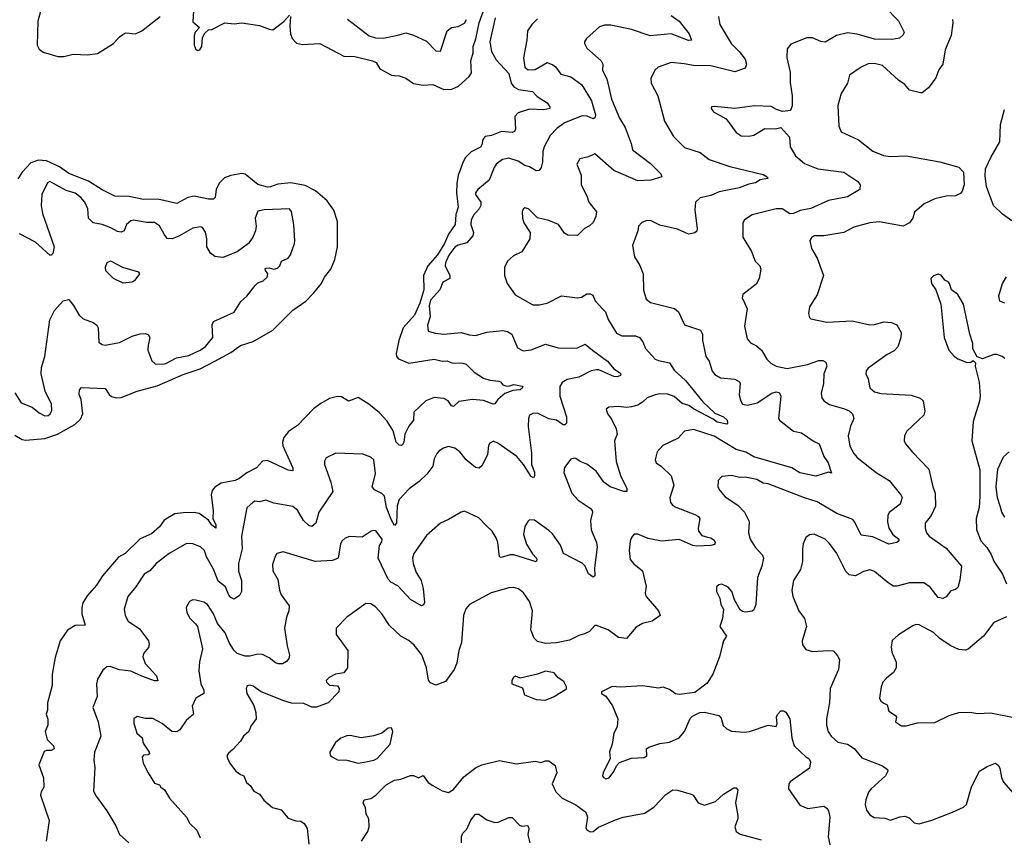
# Model space of a CAD drawing. Extents: x 2133489 to 2292442, y 756223 to 916462.
# Tile 191 of 256: x 2224926 to 2231121, y 815609 to 820754. Entities that reach past the tile are written whole.
import ezdxf

# ---------------------------------------------------------------- set-up
doc = ezdxf.new("R2010")
doc.units = 0

msp = doc.modelspace()

# ---------------------------------------------------------------- linework, layer by layer
at = {"layer": '0CON20XD'}
for points in [[(2225056.5, 820805), (2225041.3, 820745), (2225035.5, 820595), (2225049.8, 820569.8), (2225075, 820550), (2225166.6, 820523.4), (2225205, 820523.5), (2225263.4, 820536.6), (2225355, 820532.9), (2225415, 820540.8), (2225515.8, 820604.2), (2225553.4, 820646.6), (2225575, 820661.2), (2225595, 820671.2), (2225655, 820665.8), (2225695, 820683.3), (2225810.6, 820775)], [(2226020.9, 820809.1), (2226015, 820740), (2226057.5, 820705), (2226030, 820675), (2226023.3, 820655), (2226023.6, 820593.6), (2226031.7, 820571.7), (2226045, 820560), (2226060, 820565), (2226072.5, 820585), (2226077, 820643), (2226090.7, 820669.3), (2226115, 820690), (2226135, 820693.3), (2226216.1, 820733.9), (2226275, 820727.5), (2226325, 820734.3), (2226435, 820717.5), (2226495, 820694.2), (2226518.8, 820691.2), (2226587.6, 820742.4), (2226625, 820783.3)], [(2226631.2, 820775), (2226626.3, 820713.7), (2226630.5, 820665), (2226640.8, 820635), (2226667.3, 820607.3), (2226705, 820598), (2226815, 820604.3), (2226965.4, 820525.4), (2227035, 820522.9), (2227145.4, 820495.4), (2227168.8, 820485), (2227193.3, 820445), (2227265, 820406), (2227285, 820402.5), (2227315, 820400.8), (2227355, 820385.8), (2227405, 820352), (2227465, 820342.5), (2227525, 820347.3), (2227595.3, 820315.3), (2227645, 820317.3), (2227686.9, 820335), (2227755, 820397.3), (2227770.1, 820419.9), (2227765.3, 820495), (2227780, 820545), (2227780, 820585), (2227797.2, 820632.8), (2227818.1, 820735), (2227855, 820839.3)], [(2230367.4, 820837.4), (2230456.7, 820746.7), (2230491.4, 820675), (2230485, 820658.8), (2230462.1, 820637.9), (2230415, 820628.9), (2230305, 820632.5), (2230195, 820663.2), (2230135, 820672.3), (2230065, 820655.5), (2229995, 820612.9), (2229967.6, 820617.6), (2229915, 820640.6), (2229879.4, 820640.6), (2229779.1, 820600.9), (2229755, 820570)], [(2227918.6, 820765), (2227884.5, 820615), (2227895.6, 820555), (2227925, 820501.4), (2228003.2, 820415), (2228019.6, 820355), (2228035, 820331.3), (2228064.2, 820314.2), (2228153.4, 820303.4), (2228181.7, 820271.7), (2228245, 820230.8), (2228262, 820205), (2228261.2, 820195), (2228225, 820187.3), (2228135, 820192), (2228062.5, 820167.5), (2228042.2, 820145), (2228045.6, 820065), (2228038.9, 820051.1), (2228025, 820044.4), (2227958.7, 820051.3), (2227895, 820026.5), (2227855, 820019.6), (2227839.8, 820000.2), (2227833.8, 819966.2), (2227825, 819951.4), (2227768, 819922), (2227732.1, 819887.9), (2227713.8, 819856.2), (2227697.1, 819807.1), (2227684.6, 819775.4), (2227676.2, 819723.8), (2227675.6, 819665), (2227685.8, 819575), (2227671.2, 819528.8), (2227666.3, 819465), (2227623.8, 819405), (2227599, 819345), (2227554.4, 819275), (2227494, 819205), (2227467.7, 819145), (2227468.6, 819055), (2227445, 818971.2), (2227410.8, 818895), (2227339, 818815), (2227312.2, 818735), (2227294.5, 818654.5), (2227296.9, 818635), (2227309.2, 818619.2), (2227375, 818593.3), (2227535, 818618.4), (2227585, 818605.8), (2227615, 818607.8), (2227645.5, 818595.5), (2227715, 818591.9), (2227735, 818585.6), (2227785, 818536), (2227845, 818497.5), (2227885, 818485.8), (2227940.5, 818480.5), (2227952.5, 818475), (2227966, 818456), (2227985, 818450.6), (2228005, 818448.1), (2228035, 818459.4), (2228087.1, 818447.1), (2228092.5, 818445), (2228088.8, 818435), (2228075, 818426), (2228028.6, 818421.4), (2227978, 818402), (2227934.2, 818365), (2227915, 818336.7), (2227905.6, 818334.4), (2227845, 818358.2), (2227775, 818364.7), (2227688.5, 818351.5), (2227655, 818319.2), (2227643.4, 818323.4), (2227622, 818355), (2227595, 818369.5), (2227535, 818376.9), (2227482.5, 818355), (2227406, 818285), (2227404, 818235), (2227374.5, 818195.5), (2227348.9, 818145), (2227343.5, 818095), (2227335, 818079.2), (2227325, 818074), (2227315, 818075.8), (2227295.4, 818095.4), (2227276.7, 818166.7), (2227237.7, 818227.7), (2227189.4, 818279.4), (2227122.5, 818335), (2227055, 818377.1), (2226995, 818353.1), (2226951.1, 818381.1), (2226925, 818383.8), (2226875, 818369.6), (2226820.7, 818339.3), (2226774.8, 818305.2), (2226675, 818201.5), (2226617.6, 818162.4), (2226587.8, 818125), (2226579.5, 818095), (2226582.2, 818072.2), (2226644.4, 817935), (2226644, 817916), (2226615, 817920), (2226485, 817979.4), (2226455, 817975.8), (2226416, 817935), (2226355, 817901.9), (2226305, 817865.6), (2226282.5, 817855), (2226195, 817836.9), (2226155, 817813.1), (2226137.7, 817792.3), (2226130.5, 817765), (2226144.4, 817665.6), (2226142, 817615), (2226160, 817575), (2226160, 817555), (2226135, 817574.4), (2226114.6, 817604.6), (2226055, 817646.5), (2226025, 817652.5), (2225955, 817651.8), (2225903.3, 817645), (2225835, 817605.5), (2225806.6, 817563.4), (2225755, 817518.2), (2225685, 817487.5), (2225589.2, 817395), (2225548.1, 817371.9), (2225447.1, 817255), (2225409.4, 817195), (2225350.8, 817129.2), (2225324.4, 817085), (2225317.3, 817055), (2225317.1, 817015), (2225338.8, 816945), (2225275, 816941.1), (2225226.4, 816913.6), (2225180.5, 816845), (2225149.7, 816739.7), (2225131.4, 816635), (2225130.8, 816565), (2225101.4, 816455), (2225100.7, 816409.3), (2225092.5, 816385), (2225103, 816353), (2225103.8, 816315), (2225086.7, 816275), (2225098.8, 816225), (2225138.8, 816185), (2225143.3, 816166.7), (2225125, 816156.2), (2225094.1, 816155.9), (2225080.5, 816149.5), (2225046.2, 816065), (2225075.9, 815984.1), (2225078.8, 815925), (2225061.2, 815895), (2225058, 815875), (2225112, 815715), (2225092.9, 815585)], [(2229025, 820780), (2229075.3, 820745.3), (2229138.2, 820665), (2229153.6, 820626.4), (2229135, 820624.4), (2229025.3, 820665.3), (2228893.1, 820653.1), (2228775, 820692.2), (2228645, 820718.8), (2228605, 820718.9), (2228575, 820710), (2228492.9, 820635), (2228479.2, 820615), (2228479.2, 820605), (2228494.2, 820575), (2228585.6, 820495), (2228594.4, 820475), (2228592.5, 820435), (2228621.3, 820381.3), (2228650.7, 820255), (2228701.2, 820135), (2228735.6, 820075), (2228774, 819975), (2228782.5, 819935), (2228895, 819850), (2228961.2, 819785), (2228967.5, 819765), (2228896.5, 819743.5), (2228815, 819739.4), (2228665, 819805.5), (2228545, 819909.2), (2228505, 819892), (2228450.8, 819879.2), (2228432, 819845), (2228460, 819775), (2228458.1, 819715), (2228495, 819646.2), (2228508.1, 819605), (2228555.8, 819545), (2228551.2, 819515), (2228535, 819477.5), (2228511.9, 819458.1), (2228479.7, 819440.3), (2228435, 819396.7), (2228375, 819398), (2228355, 819411.2), (2228316.2, 819465), (2228255, 819490), (2228185, 819508), (2228126.7, 819565), (2228105, 819570), (2228095, 819562.5), (2228088.8, 819545), (2228090, 819505), (2228098, 819475), (2228138.6, 819415), (2228135.7, 819375), (2228085, 819293.8), (2228032.4, 819267.6), (2227995.6, 819234.4), (2227975.8, 819194.2), (2227977.1, 819145), (2227994.2, 819095), (2228043.3, 819023.3), (2228155, 818960), (2228195, 818960.6), (2228245, 818971.1), (2228335, 819015.8), (2228435, 819003.8), (2228461.7, 819008.3), (2228495, 819030), (2228515, 819030), (2228531.7, 819021.7), (2228548, 818985), (2228594.2, 818935), (2228612.5, 818915), (2228628.6, 818868.6), (2228681.4, 818781.4), (2228714.6, 818764.6), (2228800, 818765), (2228825.8, 818755), (2228847.3, 818727.3), (2228862.9, 818685), (2228925, 818618), (2228945, 818608.6), (2229015.4, 818595.4), (2229045, 818549.4), (2229114.7, 818484.7), (2229225, 818349.1), (2229299.1, 818279.1), (2229353.8, 818255), (2229378.6, 818235), (2229380.8, 818215), (2229375, 818210), (2229315, 818221.1), (2229290, 818240), (2229166.9, 818305), (2229137.3, 818327.3), (2229095, 818339.6), (2229045, 818383.1), (2229005, 818397.5), (2228955, 818399.7), (2228925, 818394), (2228875.3, 818374.7), (2228845, 818346.9), (2228815, 818327.5), (2228775, 818317.8), (2228745, 818313.3), (2228695, 818320), (2228633.8, 818316.2), (2228617, 818303), (2228623.8, 818275), (2228650.9, 818240.9), (2228680.2, 818180.2), (2228685.7, 818145), (2228667.8, 818105), (2228678.8, 817975), (2228706.7, 817886.7), (2228746.9, 817805), (2228746.7, 817785), (2228727.5, 817785), (2228640.8, 817815), (2228602.2, 817845), (2228552.8, 817912.8), (2228495, 817956.7), (2228453, 817973), (2228425, 817993.8), (2228415, 817996), (2228395, 817988), (2228353.2, 817936.8), (2228350.8, 817905), (2228400.6, 817775), (2228440.5, 817730.5), (2228515, 817680.8), (2228528, 817665), (2228530.8, 817655), (2228517.9, 817602.1), (2228521.8, 817545), (2228555.5, 817465), (2228560.5, 817435), (2228542.7, 817305), (2228546.1, 817253.9), (2228535, 817246.2), (2228505, 817267.5), (2228484.4, 817315), (2228465.8, 817335), (2228348.8, 817395), (2228328.3, 817448.3), (2228278, 817518), (2228255, 817540.5), (2228165, 817604), (2228135, 817606), (2228123.2, 817596.8), (2228105.7, 817565), (2228096.7, 817515), (2228114.6, 817454.6), (2228152.6, 817392.6), (2228178, 817365), (2228181.2, 817355), (2228175, 817343.3), (2228035, 817386.9), (2228013.2, 817386.8), (2227955, 817370), (2227945, 817373.3), (2227934.5, 817465), (2227924.6, 817494.6), (2227899.4, 817535), (2227860.8, 817570.8), (2227815, 817620), (2227725, 817660.8), (2227704.4, 817655.6), (2227625, 817608), (2227575, 817586), (2227485, 817509.2), (2227407.1, 817395), (2227397.7, 817365), (2227401.3, 817331.3), (2227421.8, 817275), (2227452.2, 817225), (2227464.3, 817175.7), (2227472.5, 817087.5), (2227467.5, 817072.5), (2227455, 817066.7), (2227384.6, 817104.6), (2227305, 817191.4), (2227262.5, 817215), (2227245, 817234.3), (2227181.5, 817365), (2227191.1, 817445), (2227205, 817468.8), (2227207.1, 817485), (2227167.6, 817537.6), (2227155, 817540.8), (2227137.5, 817535), (2227082.1, 817497.9), (2227002.1, 817502.1), (2226975, 817492.2), (2226955.4, 817474.6), (2226945.6, 817455), (2226930, 817365), (2226895, 817350), (2226785, 817345.5), (2226584.2, 817405.8), (2226545, 817396), (2226533.2, 817376.8), (2226516, 817325), (2226520, 817285), (2226550.9, 817230.9), (2226560.6, 817165), (2226571.1, 817135), (2226622.2, 817065), (2226620, 817035), (2226605.5, 816995), (2226591.9, 816925), (2226608.5, 816815), (2226624.4, 816755), (2226620, 816735), (2226604.3, 816715), (2226579.4, 816700.6), (2226555, 816701.1), (2226535, 816707.5), (2226495, 816738.2), (2226455, 816759.1), (2226425, 816762.3), (2226375, 816750), (2226345, 816750), (2226295, 816765.6), (2226273.3, 816786.7), (2226244.4, 816834.4), (2226218.7, 816895), (2226170.5, 816955), (2226145, 817016.2), (2226107.5, 817075), (2226085, 817088.1), (2226035, 817102), (2226015, 817103.8), (2225995, 817093.3), (2225973.8, 817055), (2225978, 817025), (2225995, 816990), (2226033.4, 816953.4), (2226044.2, 816935), (2226076.7, 816795), (2226056.8, 816713.2), (2226053.2, 816656.8), (2226066.7, 816575), (2226084.5, 816535), (2226085.5, 816515), (2226034.2, 816485), (2226010.8, 816435), (2226020, 816385), (2225974, 816345), (2225933.9, 816286.1), (2225915, 816273.3), (2225884.1, 816274.1), (2225823.3, 816325), (2225765, 816357.5), (2225715, 816356.2), (2225665, 816368.8), (2225643.8, 816355), (2225644, 816325), (2225656.1, 816286.1)], [(2229324, 820775), (2229332.5, 820725), (2229403.7, 820603.7), (2229453.6, 820553.6), (2229490, 820505), (2229500, 820475), (2229491.7, 820448.3), (2229425, 820426), (2229275, 820464.6), (2229165.3, 820465.3), (2229106.4, 820476.4), (2229025.5, 820484.5), (2228943.3, 820455), (2228922.7, 820437.3), (2228896.4, 820383.6), (2228898.8, 820355), (2228942, 820275), (2228983.1, 820115), (2229040.2, 820020.2), (2229109.8, 819949.8), (2229208, 819918), (2229265, 819874.6), (2229395, 819830.5), (2229605, 819779.5), (2229628.8, 819765), (2229633.3, 819755), (2229585, 819745.6), (2229555, 819727.3), (2229515, 819720), (2229453.4, 819696.6), (2229328.1, 819671.9), (2229275, 819648.1), (2229207, 819633), (2229179.2, 819605), (2229173.3, 819555), (2229189.5, 819440.5), (2229186.5, 819423.5), (2229175, 819412), (2229135, 819404), (2229065, 819435.6), (2228955, 819460.6), (2228895, 819490.8), (2228865, 819488), (2228841.2, 819478.8), (2228820, 819455), (2228816, 819425), (2228783, 819333), (2228795, 819262.5), (2228827.9, 819207.9), (2228849.4, 819155), (2228851.7, 819051.7), (2228868, 818995), (2228894.6, 818974.6), (2229046.1, 818936.1), (2229071.4, 818915), (2229110, 818835), (2229210.8, 818800.8), (2229222.5, 818775), (2229222.3, 818735), (2229234.3, 818675.7), (2229243.8, 818635), (2229265, 818606.2), (2229283, 818543), (2229300.5, 818520.5), (2229335, 818501.1), (2229425, 818492.2), (2229455.4, 818475.4), (2229459.1, 818465), (2229452.6, 818392.6), (2229463.3, 818353.3), (2229475, 818335.4), (2229505, 818329.5), (2229566.7, 818343.3), (2229658.6, 818405), (2229685, 818413.1), (2229705, 818407.8), (2229714.4, 818385), (2229701.2, 818245), (2229706.2, 818235), (2229795, 818165.6), (2229845, 818154.5), (2229925, 818099.2), (2229956, 818085), (2229986.9, 818005), (2230012.5, 817965), (2230035, 817900), (2230015, 817906.7), (2229935, 817881.4), (2229835, 817903.6), (2229785, 817933.2), (2229545, 818004.2), (2229495, 818033.2), (2229435, 818050.5), (2229295, 818133.5), (2229165, 818174.4), (2229110, 818165), (2229068.8, 818121.2), (2228972, 818075), (2228938.1, 818035), (2228924.2, 817985), (2228932, 817965), (2228965, 817942.5), (2229024.6, 817884.6), (2229041.4, 817825), (2229017.1, 817745), (2229021.4, 817715), (2229036.3, 817696.3), (2229055, 817685.6), (2229175, 817640.9), (2229197.4, 817627.4), (2229205.6, 817615), (2229194.5, 817555), (2229197.5, 817535), (2229217.9, 817507.9), (2229255, 817497.8), (2229275, 817492.9), (2229295, 817478.8), (2229301.2, 817465), (2229297.3, 817452.7), (2229275, 817445.8), (2229185, 817440.5), (2229161.2, 817445), (2229075, 817482.5), (2228965, 817471.9), (2228880.4, 817490.4), (2228815, 817517.5), (2228792.7, 817517.3), (2228775, 817496.7), (2228766.8, 817473.2), (2228761.9, 817415), (2228767.9, 817357.9), (2228790.2, 817330.2), (2228845.8, 817285), (2228867.3, 817187.3), (2228862.5, 817145), (2228868.6, 817125), (2228945.8, 817035), (2228956.2, 817005), (2228905, 816969.6), (2228845, 816955.6), (2228805, 816932.5), (2228745, 816860), (2228695, 816867.5), (2228628.8, 816915), (2228555, 816942), (2228545, 816941.2), (2228511.2, 816905), (2228481.1, 816888.9), (2228445, 816878.6), (2228385, 816849.4), (2228303.7, 816833.7), (2228235, 816829.1), (2228185, 816840.6), (2228163, 816863), (2228143.1, 816915), (2228152.2, 817035), (2228135, 817092), (2228097.1, 817147.1), (2228065, 817173.3), (2228035, 817181.8), (2228005, 817178.5), (2227891.9, 817148.1), (2227756.7, 817073.3), (2227732.7, 817047.3), (2227718.1, 817005), (2227706.9, 816835), (2227689.4, 816785), (2227676.9, 816705), (2227660.6, 816665), (2227605, 816588.8), (2227545, 816566.2), (2227510.6, 816580.6), (2227497.7, 816597.7), (2227486.9, 816675), (2227457.6, 816757.6), (2227409.2, 816819.2), (2227375, 816848.6), (2227324.6, 816874.6), (2227252.7, 816942.7), (2227205.5, 817015.5), (2227165, 817060), (2227135, 817077.5), (2227105, 817080.8), (2226985, 816993.8), (2226917.5, 816925), (2226917.5, 816885), (2226990, 816785), (2226989.4, 816675), (2226965.5, 816644.5), (2226913.3, 816635), (2226873.3, 816615), (2226854, 816595), (2226856, 816585), (2226875, 816566), (2226925, 816563.3), (2226936, 816545), (2226933.8, 816525), (2226866.2, 816455), (2226792.9, 816427.1), (2226765, 816428.1), (2226715, 816450.6), (2226637.5, 816452.5), (2226588.8, 816468.8), (2226445, 816523.8), (2226395, 816560.8), (2226375, 816566), (2226358.3, 816561.7), (2226351.2, 816545), (2226356.2, 816515), (2226398.8, 816438.8), (2226412.5, 816395), (2226414.3, 816355), (2226381.7, 816308.3), (2226368.8, 816275), (2226335, 816246.2), (2226315.6, 816214.4), (2226268.3, 816161.7), (2226240.5, 816139.5), (2226231.2, 816125), (2226232.7, 816112.7), (2226247.3, 816077.3), (2226286.1, 816026.1), (2226315, 816003.3), (2226337.5, 815995), (2226353.3, 815955), (2226376.7, 815935), (2226400.3, 815900.3), (2226435, 815881.2), (2226462.1, 815842.1), (2226517.3, 815797.3), (2226571.7, 815781.7), (2226615, 815730), (2226663.2, 815713.2), (2226695, 815710), (2226715.5, 815695.5), (2226734.4, 815665), (2226745.5, 815565.5)], [(2226988, 820758), (2227125, 820652.3), (2227165, 820640.3), (2227215, 820637.5), (2227315, 820658.2), (2227355, 820670.8), (2227405, 820657.8), (2227485, 820618.9), (2227545, 820559.2), (2227573.6, 820556.4), (2227615, 820684.2), (2227643.8, 820706.2), (2227685, 820710.6), (2227725, 820733.1), (2227738.5, 820755)], [(2228185, 820759.4), (2228148.6, 820725), (2228121.4, 820685), (2228116.7, 820625), (2228096.2, 820515), (2228104.5, 820455), (2228125, 820437.9), (2228168.7, 820441.3), (2228245, 820485.6), (2228281.1, 820471.1), (2228297.8, 820457.8), (2228331.1, 820411.1), (2228393.8, 820395), (2228464.3, 820345), (2228523.2, 820243.2)], [(2230795, 820756.2), (2230797.3, 820735), (2230786.5, 820655), (2230750, 820565), (2230735.7, 820475), (2230710.3, 820439.7), (2230691.1, 820388.9), (2230644.5, 820325.5), (2230605.4, 820294.6), (2230595, 820293.1), (2230525, 820310), (2230495, 820345.6), (2230455, 820374.4), (2230355, 820466.5), (2230305, 820478.9), (2230264.5, 820475.5), (2230221.2, 820455), (2230148, 820405), (2230135.7, 820355), (2230095, 820290), (2230074.3, 820215), (2230081.1, 820085), (2230095, 820048), (2230205, 819998.1), (2230295, 819927.5), (2230360.7, 819900.7), (2230405, 819894.4), (2230505, 819898.1), (2230715, 819858.8), (2230835, 819826.2), (2230863.9, 819793.9), (2230868.8, 819715), (2230856.2, 819675), (2230845, 819660), (2230815, 819646.7), (2230755, 819643.3), (2230685, 819626.9), (2230616.2, 819595), (2230557, 819543), (2230545.8, 819505), (2230524.1, 819475.9), (2230485, 819456), (2230335, 819481.9), (2230275, 819476.9), (2230175, 819447.8), (2230112.5, 819415), (2229985, 819393.1), (2229925, 819393.8), (2229911.2, 819385), (2229898.8, 819365), (2229908, 819315), (2229944.3, 819254.3), (2229984.2, 819145), (2229945, 819023.3), (2229895, 818947.5), (2229888.8, 818905), (2229895, 818880), (2229905, 818871.2), (2230005, 818851.4), (2230165, 818859.5), (2230275, 818833.6), (2230305, 818835.6), (2230365, 818853.1), (2230410.8, 818849.2), (2230446, 818835), (2230472.5, 818785), (2230470.6, 818755), (2230450.8, 818695), (2230429.2, 818670.8), (2230385, 818648.1), (2230265, 818560.8), (2230251.9, 818545), (2230250.6, 818525), (2230264.2, 818495), (2230275, 818437.5), (2230305, 818412.5), (2230345, 818402.2), (2230535, 818391.4), (2230592.7, 818372.7), (2230610, 818355), (2230621.7, 818291.7), (2230615.7, 818265), (2230508, 818165), (2230494.4, 818135), (2230490.6, 818105), (2230499.4, 818085), (2230542.9, 818032.9), (2230647.1, 817925), (2230671.8, 817815), (2230687.1, 817775), (2230687.9, 817692.1), (2230662.2, 817635), (2230623.4, 817586.6), (2230623.9, 817553.9), (2230632.9, 817525), (2230647.8, 817505), (2230755, 817428.9), (2230851.4, 817315), (2230842.1, 817227.9), (2230828.3, 817181.7), (2230815, 817169.2), (2230785, 817160.8), (2230755, 817122.5), (2230735, 817112.2), (2230705, 817118.6), (2230655, 817184.2), (2230615, 817210), (2230525, 817209.5), (2230445, 817189.1), (2230425, 817190), (2230390.7, 817210.7), (2230305, 817281.4), (2230275, 817291.4), (2230235, 817282.5), (2230185, 817254.5), (2230145, 817260.6), (2230125, 817282.5), (2230065, 817399.2), (2230020.2, 817460.2), (2229993.8, 817485), (2229925, 817516), (2229895, 817513.3), (2229872.5, 817495), (2229856.2, 817455), (2229852.3, 817422.3), (2229851.4, 817345), (2229839.4, 817295), (2229794.4, 817225), (2229784.3, 817165), (2229790, 817125), (2229828, 817035), (2229863.8, 816985), (2229876, 816935), (2229848.8, 816845), (2229851.2, 816821.2), (2229871.7, 816791.7), (2229915, 816778.8), (2230015, 816785.7), (2230045, 816782), (2230075, 816750), (2230084.3, 816725), (2230078.6, 816665), (2230025.7, 816545), (2230021.9, 816455), (2230001.9, 816355), (2230003.1, 816315), (2230013.1, 816275), (2230032.5, 816245), (2230075, 816208.6), (2230135, 816195.6), (2230177.5, 816167.5), (2230225, 816110), (2230355, 816058.1), (2230385.8, 816035)], [(2229755, 820570), (2229752.5, 820515), (2229773.1, 820425), (2229775, 820360), (2229787.5, 820275), (2229787.7, 820212.3), (2229776.4, 820183.6), (2229725, 820176), (2229688.3, 820188.3), (2229655, 820208.1), (2229552.7, 820212.7), (2229425, 820195.8), (2229295, 820208.8), (2229280, 820205), (2229277.5, 820195), (2229292.5, 820175), (2229370.6, 820130.6), (2229433.8, 820045), (2229465, 820024), (2229515, 820021.4), (2229545, 820028.6), (2229615, 820069.2), (2229682.3, 820067.7), (2229716.1, 820076.1), (2229770.8, 820015), (2229774.2, 819955), (2229808, 819898), (2229865, 819849.4), (2229948.8, 819815), (2230111.2, 819795), (2230199.2, 819735), (2230214.2, 819714.2), (2230212, 819685), (2230135, 819640.6), (2230015, 819616.4), (2229905, 819566.5), (2229837.3, 819552.7), (2229794.4, 819534.4), (2229773, 819533), (2229723.6, 819563.6), (2229685, 819563.6), (2229535, 819525.6), (2229486.7, 819495), (2229476.7, 819475), (2229476.2, 819385), (2229530.8, 819295), (2229554.4, 819234.4), (2229584, 819205), (2229589.2, 819185), (2229580, 819125), (2229560.3, 819089.7), (2229476.1, 819023.9), (2229471.2, 819005), (2229486.7, 818973.3), (2229504.3, 818935), (2229486, 818825), (2229504, 818745), (2229525, 818720), (2229562.1, 818702.1), (2229594.5, 818674.5), (2229627.3, 818617.3), (2229652.1, 818592.1), (2229685, 818573.5), (2229755, 818560), (2229882.5, 818585), (2229955, 818609.4), (2229978.6, 818608.6), (2229999.3, 818599.3), (2230003.8, 818575), (2229986, 818525), (2229984.5, 818465), (2229969.4, 818405), (2229972.5, 818375), (2229986.2, 818355), (2230022, 818332), (2230115.3, 818305.3), (2230145, 818292.5), (2230166.9, 818275), (2230175.6, 818245), (2230154, 818196), (2230140, 818135), (2230149.6, 818069.6), (2230174.1, 818024.1), (2230195, 818000), (2230315, 817905.7), (2230396.2, 817855), (2230471.1, 817765), (2230477.8, 817747.8), (2230465.6, 817705), (2230397.3, 817652.7), (2230388, 817635), (2230385.7, 817594.3), (2230395.6, 817555), (2230420, 817515), (2230458.6, 817485), (2230458.6, 817475), (2230446.2, 817465), (2230395, 817453.2), (2230295, 817500.6), (2230220.3, 817510.3), (2230181.9, 817591.9), (2230168.1, 817608.1), (2230067.4, 817647.4), (2229945, 817720.7), (2229865, 817745.3), (2229635, 817833.1), (2229605, 817838.1), (2229565, 817860.8), (2229490, 817875), (2229455, 817874.3), (2229404.1, 817885.9), (2229345, 817878.8), (2229322, 817855), (2229319.2, 817815), (2229331.1, 817791.1), (2229365, 817750.8), (2229445, 817699.2), (2229486.2, 817656.2), (2229516.6, 817596.6), (2229511.4, 817525), (2229521.9, 817485), (2229554.3, 817435), (2229600, 817385), (2229606.9, 817365), (2229596.7, 817315), (2229569.5, 817245), (2229558.9, 817075), (2229545, 817040), (2229535, 817031.2), (2229494.1, 817025.9), (2229475, 817029.2), (2229460.3, 817040.3), (2229424.4, 817104.4), (2229407.1, 817155), (2229385, 817184), (2229345, 817201.2), (2229325, 817198.8), (2229311.2, 817185), (2229310.8, 817155), (2229332, 817115), (2229338.8, 817075), (2229353.9, 817043.9), (2229348.6, 816985), (2229332.5, 816935), (2229373.3, 816875), (2229353.8, 816845), (2229348.3, 816821.7), (2229330, 816745), (2229288, 816635), (2229251.2, 816578.8), (2229175, 816520), (2229075, 816507.5), (2229053, 816513), (2229015, 816540), (2228975, 816553.8), (2228945, 816548), (2228845, 816561.4), (2228705, 816553.8), (2228655, 816558.8), (2228587.5, 816525), (2228587.5, 816515), (2228615, 816496.7), (2228655.7, 816435.7), (2228690.8, 816355), (2228685.6, 816304.4), (2228664.2, 816265), (2228654.1, 816195.9), (2228637, 816147), (2228642.5, 816105), (2228596.7, 816015), (2228594, 815995), (2228598.8, 815985), (2228615, 815976.2), (2228635, 815983.3), (2228665, 816023.3), (2228681.7, 816058.3), (2228701.2, 816078.8), (2228775, 816107.1), (2228855, 816110.8), (2228872.5, 816122.5), (2228870, 816165), (2228884.1, 816175.9), (2228955, 816198.8), (2229015, 816208.6), (2229075, 816234.4), (2229110, 816275), (2229145, 816356.7), (2229159.5, 816370.5), (2229205, 816393.8), (2229235, 816396.2), (2229325.7, 816375.7), (2229339.1, 816359.1), (2229353, 816313), (2229375, 816291.4), (2229405, 816276.2), (2229485, 816270), (2229517.5, 816275), (2229635, 816314.4), (2229685, 816306.7), (2229692, 816325), (2229688.1, 816365), (2229695, 816381.2), (2229715, 816404), (2229734.2, 816404.2), (2229746.5, 816396.5), (2229771.4, 816355), (2229785.6, 816235), (2229800, 816185), (2229872, 816115), (2229892.7, 816102.7), (2229902, 816085), (2229896, 816045), (2229775, 815958), (2229766, 815945), (2229764, 815915), (2229835, 815811.2), (2229885, 815791.2), (2229985, 815806), (2230005, 815793.3), (2230015.6, 815775), (2230023.3, 815735), (2230013.1, 815613.1), (2230030, 815535)], [(2228523.2, 820243.2), (2228548.9, 820155), (2228545, 820136.7), (2228535, 820130), (2228497.3, 820147.3), (2228465, 820150), (2228355, 820104.5), (2228305, 820070.6), (2228264.7, 820025.3), (2228225.5, 819955), (2228217.3, 819925), (2228215, 819857.5), (2228206.4, 819823.6), (2228195, 819806.2), (2228175, 819804.2), (2228135, 819828.8), (2228105, 819835.7), (2228062, 819865), (2228005, 819883.5), (2227965, 819874.4), (2227925, 819845.8), (2227911.1, 819825), (2227879.2, 819745), (2227808, 819685), (2227794, 819665), (2227794.2, 819655), (2227827.1, 819605), (2227827.5, 819585), (2227818.1, 819565), (2227781.5, 819525), (2227767.3, 819492.7), (2227765.4, 819464.6), (2227780.9, 819415), (2227776.7, 819395), (2227739.8, 819350.2), (2227685, 819335.5), (2227665, 819322.1), (2227627.5, 819272.5), (2227605.5, 819225), (2227603.5, 819205), (2227632, 819145), (2227633.3, 819125), (2227588.1, 819101.9), (2227569.6, 819055), (2227510.3, 818989.7), (2227502.8, 818952.8), (2227509.6, 818885), (2227492.5, 818832.5), (2227496.7, 818795), (2227541.7, 818781.7), (2227595, 818775.5), (2227705, 818785.4), (2227755, 818770.4), (2227795, 818767.1), (2227865, 818788.2), (2227965, 818799.4), (2227995, 818791.4), (2228023.8, 818775), (2228059.5, 818689.5), (2228095, 818669.4), (2228143.6, 818676.4), (2228235, 818711.9), (2228315, 818688.7), (2228405, 818686.2), (2228435, 818689.1), (2228485, 818711.4), (2228530, 818675), (2228625.7, 818605), (2228665, 818558), (2228700, 818535), (2228708.8, 818525), (2228707.5, 818515), (2228685, 818505.8), (2228665, 818508.1), (2228570.2, 818550.2), (2228555, 818551.8), (2228522, 818545), (2228445, 818504.5), (2228370.2, 818489.8), (2228339.3, 818470.7), (2228324.4, 818445), (2228325.4, 818385.4), (2228366.8, 818255), (2228366.9, 818215), (2228355.4, 818204.6), (2228345, 818204.4), (2228304.6, 818234.6), (2228255, 818242.3), (2228185, 818279.1), (2228155, 818276.5), (2228135, 818265.6), (2228128.1, 818245), (2228126.4, 818195), (2228146.8, 818026.8), (2228146.8, 817955), (2228165, 817906.7), (2228165.6, 817884.4), (2228158.3, 817871.7), (2228145, 817879.2), (2228095.5, 817955), (2228055, 818004.5), (2227935, 818090), (2227907, 818103), (2227885, 818090), (2227876, 818075), (2227869.1, 818015), (2227835, 817946), (2227818.3, 817931.7), (2227795, 817937.1), (2227735, 817984.2), (2227695, 818034.4), (2227665, 818058.9), (2227625, 818067.5), (2227592, 818058), (2227565, 818041.4), (2227551.1, 818025), (2227535, 817990), (2227525.6, 817945), (2227487.8, 817895), (2227440.8, 817849.2), (2227377.3, 817802.7), (2227315, 817734.3), (2227301.5, 817695), (2227296.2, 817585), (2227285, 817572), (2227265, 817605.6), (2227235.3, 817685), (2227220.8, 817755), (2227205, 817772.2), (2227158.8, 817795), (2227144, 817815), (2227164.4, 817895.6), (2227154, 817985), (2227135, 818002), (2227085, 818020), (2226915, 818026), (2226855, 817996.2), (2226844.3, 817975.7), (2226844.3, 817955), (2226883.3, 817845), (2226895.6, 817785), (2226807.5, 817655), (2226789.4, 817585), (2226765, 817565.7), (2226745, 817570.8), (2226711.7, 817601.7), (2226675, 817667.5), (2226645, 817690.6), (2226525, 817711.8), (2226475, 817730.8), (2226435, 817721.1), (2226405, 817723.8), (2226395, 817718), (2226355, 817682.5), (2226321.5, 817505), (2226326.7, 817425), (2226302.7, 817332.7), (2226303.9, 817283.9), (2226321.2, 817225), (2226321.9, 817155), (2226310, 817130), (2226275, 817107.5), (2226255, 817117.5), (2226242.8, 817132.8), (2226222.2, 817185), (2226175, 817220), (2226146.6, 817296.6), (2226101.8, 817375), (2226088.8, 817415), (2226065, 817436.2), (2226015, 817455.5), (2225975, 817458.6), (2225865.8, 817394.2), (2225785, 817332.9), (2225745, 817285.8), (2225708.6, 817265), (2225657.5, 817185), (2225606, 817125), (2225584.2, 817045), (2225590.8, 817005), (2225609.7, 816969.7), (2225680.6, 816920.6), (2225736, 816845), (2225740.8, 816825), (2225737.3, 816802.7), (2225706.2, 816765), (2225702, 816745), (2225715, 816703.8), (2225786.1, 816626.1), (2225795, 816593.3), (2225775, 816593.6), (2225695, 816622.3), (2225625.3, 816655.3), (2225555, 816663.9), (2225495, 816683.3), (2225475, 816681.1), (2225448.9, 816661.1), (2225415.5, 816605), (2225410, 816575), (2225414.6, 816495), (2225386.5, 816425), (2225420, 816335), (2225436.2, 816245), (2225397.7, 816145), (2225393.8, 816095), (2225398.8, 816048.8), (2225389.7, 815899.7), (2225407, 815867), (2225475, 815776), (2225531.4, 815681.4), (2225555, 815626.2), (2225614, 815574)], [(2231169.2, 819489.2), (2231109.7, 819529.7), (2231054.2, 819585), (2231009.5, 819705), (2231000.2, 819770.2), (2231003.6, 819815), (2231038, 819892), (2231092.5, 819985), (2231096.9, 820095), (2231121.8, 820188.2)], [(2224895, 818139.5), (2224942.9, 818112.9), (2224965, 818108.2), (2225085, 818119.8), (2225163.5, 818145), (2225272.9, 818207.1), (2225308.7, 818241.3), (2225324.6, 818275), (2225314, 818365), (2225300, 818395), (2225303.3, 818425), (2225315, 818440), (2225465, 818432.5), (2225488.8, 818395), (2225505, 818384), (2225535, 818375.7), (2225565, 818377.8), (2225665, 818416.8), (2225790.3, 818449.7), (2225955, 818521.5), (2226061.8, 818558.2), (2226155, 818605.3), (2226255, 818659.2), (2226315, 818703.3), (2226395, 818730), (2226519.2, 818800.8), (2226645, 818926.9), (2226727.4, 818982.6), (2226777.5, 819035), (2226825.8, 819095), (2226844.2, 819135), (2226884.2, 819185), (2226909.2, 819245), (2226925.8, 819325), (2226925.5, 819485), (2226902.5, 819555), (2226861.8, 819615), (2226787.4, 819677.4), (2226721.8, 819711.8), (2226632.6, 819727.4), (2226550.9, 819719.1), (2226505, 819702.2), (2226485, 819701.1), (2226425, 819716.7), (2226345, 819783.1), (2226325, 819785.8), (2226255, 819774.8), (2226215, 819758.3), (2226180.4, 819725), (2226161.8, 819685), (2226157.1, 819635), (2226146.7, 819625), (2226114.5, 819625.5), (2226025, 819644.7), (2225985, 819634.6), (2225915, 819596.9), (2225795, 819625.7), (2225705, 819623.2), (2225615, 819641.6), (2225524.5, 819644.5), (2225445, 819684.6), (2225359.1, 819739.1), (2225235, 819787.1), (2225177.7, 819827.7), (2225095, 819866.1), (2225045, 819870.8), (2224997.4, 819852.6), (2224942.9, 819795), (2224915, 819752)], [(2224896.3, 818406.3), (2224935, 818344.2), (2225005, 818315.8), (2225049.3, 818279.3), (2225085, 818260.8), (2225105, 818262.5), (2225117.5, 818275), (2225128.6, 818295), (2225125.5, 818335), (2225086.9, 818416.9), (2225060.5, 818525), (2225063.8, 818565), (2225083.9, 818635), (2225115.6, 818865), (2225145.8, 818925), (2225200, 818985), (2225235, 818993.8), (2225265, 818956.2), (2225300.6, 818895), (2225325, 818871.4), (2225388.5, 818848.5), (2225412.6, 818832.6), (2225420.6, 818815), (2225424.4, 818725), (2225445, 818710.6), (2225465, 818705.7), (2225555, 818723.3), (2225635, 818763.6), (2225685, 818777.5), (2225715, 818780), (2225735, 818773.8), (2225745.8, 818755), (2225733.8, 818706.2), (2225733.1, 818675), (2225756.9, 818606.9), (2225778.1, 818588.1), (2225825, 818585.5), (2225845, 818590), (2225913.7, 818626.3), (2225989.9, 818640.1), (2226062.5, 818675), (2226095, 818697.8), (2226141.4, 818755), (2226137.5, 818835), (2226145, 818855.8), (2226275.4, 818914.6), (2226318.3, 818981.7), (2226355, 819013.8), (2226408.9, 819081.1), (2226425, 819098), (2226458.8, 819111.2), (2226483.3, 819135), (2226486.7, 819155), (2226472.5, 819175), (2226470, 819185), (2226475, 819190), (2226495, 819192.5), (2226525, 819183.8), (2226548.3, 819191.7), (2226563.3, 819205), (2226574.3, 819235.7), (2226615, 819254.2), (2226630, 819275), (2226655.6, 819345), (2226656.8, 819363.2), (2226651.9, 819465), (2226636.8, 819546.8), (2226625, 819564), (2226465, 819557.1), (2226425, 819550), (2226407.5, 819505), (2226414, 819455), (2226410, 819425), (2226393.8, 819385), (2226366.2, 819345), (2226295, 819294), (2226205, 819258), (2226154.2, 819264.2), (2226126.7, 819285), (2226104, 819325), (2226104, 819375), (2226095, 819417.5), (2226075.7, 819445.7), (2226065, 819451.2), (2226015, 819441.9), (2225928.3, 819391.7), (2225885, 819374.6), (2225855, 819377.5), (2225834.8, 819404.8), (2225805, 819458.1), (2225775, 819478.2), (2225725, 819478.8), (2225645, 819492.9), (2225625, 819488.6), (2225597.5, 819465), (2225584.3, 819425.7), (2225565, 819417.1), (2225541.4, 819421.4), (2225500, 819445), (2225445, 819465.5), (2225388.8, 819475), (2225360, 819505), (2225354.4, 819565), (2225336.7, 819605), (2225311.9, 819635), (2225275, 819662.1), (2225219.3, 819679.3), (2225115, 819735.8), (2225101.5, 819728.5), (2225065, 819653.3), (2225060.9, 819585), (2225069.5, 819535), (2225142.5, 819325), (2225135, 819282.5), (2225125, 819272.5), (2225115, 819273.3), (2225025, 819354.2), (2224925, 819405.8)], [(2225575, 819097.5), (2225635, 819103.8), (2225652.5, 819115), (2225682.5, 819155), (2225676.1, 819166.1), (2225575.6, 819195.6), (2225505, 819232.5), (2225495, 819234), (2225475, 819223.3), (2225463.8, 819195), (2225466, 819175), (2225515, 819128), (2225575, 819097.5)], [(2231125, 818621.2), (2231107.5, 818635), (2231075, 818646.7), (2231055, 818646.7), (2230985, 818620), (2230951.7, 818631.7), (2230923, 818683), (2230923, 818717), (2230904.2, 818775), (2230864, 818965), (2230828.8, 819025), (2230790, 819055), (2230776.7, 819095), (2230767.5, 819105), (2230747.5, 819115), (2230725, 819147.5), (2230705, 819152.5), (2230675, 819142.5), (2230660, 819125), (2230662.5, 819095), (2230690, 819055), (2230721.2, 818965), (2230744, 818755), (2230773.3, 818675), (2230806.1, 818636.1), (2230829.3, 818619.3), (2230887, 818597), (2230911.7, 818598.3), (2230925, 818610), (2230940, 818595), (2230937.5, 818575), (2230963.4, 818473.4), (2230969.4, 818385), (2230965.6, 818354.4), (2230925.8, 818225), (2230918, 818105), (2230967.7, 817922.3), (2230968, 817755), (2230962.5, 817685), (2230944.3, 817615.7), (2230945.9, 817545.9), (2230974.4, 817475), (2231011.8, 817431.8), (2231038, 817388), (2231055, 817346.2), (2231110.6, 817265), (2231134.7, 817204.7)], [(2231125, 818970), (2231093.2, 818983.2), (2231087, 819017), (2231109.7, 819095), (2231135, 819135.6)], [(2231124.2, 817624.2), (2231106, 817655), (2231097.2, 817687.2), (2231079.6, 817745), (2231071.1, 817815), (2231080.6, 817925), (2231116.4, 818003.6), (2231152.5, 818035)], [(2231135, 816995.7), (2231055, 816960), (2230990.8, 816875), (2230895, 816793.8), (2230877, 816787), (2230835, 816790.8), (2230785, 816814.5), (2230718.9, 816858.9), (2230675, 816897.1), (2230585, 816946), (2230565, 816947.5), (2230545, 816940), (2230455, 816884), (2230415, 816847.5), (2230408.8, 816805), (2230414, 816775), (2230441.2, 816711.2), (2230440.8, 816675), (2230425, 816646.2), (2230379.3, 816610.7), (2230358, 816585), (2230346, 816555), (2230336.2, 816485), (2230345, 816466.7), (2230364.2, 816454.2), (2230383.6, 816443.6), (2230395, 816402.5), (2230437.5, 816375), (2230442.5, 816365), (2230437.5, 816335), (2230475, 816310), (2230505, 816310), (2230575, 816328.8), (2230685, 816332), (2230775, 816375.8), (2230835, 816394.2), (2230905, 816395.8), (2230955, 816388), (2231035, 816391.4), (2231205, 816358.1)], [(2228235, 816473.1), (2228290, 816495), (2228367, 816543), (2228367, 816557), (2228349.3, 816589.3), (2228315, 816613.3), (2228288.8, 816645), (2228235, 816654.3), (2228185, 816636), (2228075, 816610), (2228045, 816622.5), (2228032.5, 816615), (2228022.5, 816595), (2228022.5, 816575), (2228089.3, 816549.3), (2228102.5, 816505), (2228176, 816476), (2228235, 816473.1)], [(2225656.1, 816286.1), (2225664.4, 816264.4), (2225696.2, 816235), (2225702.3, 816202.3), (2225740, 816145), (2225742.5, 816135), (2225735, 816127.5), (2225705, 816126.7), (2225697, 816113), (2225704.2, 816075), (2225734.3, 816014.3), (2225775, 815950), (2225805, 815940), (2225813.6, 815923.6), (2225837.7, 815907.7), (2225868, 815855), (2225975.6, 815735.6), (2225996.2, 815695), (2226041.2, 815655), (2226062, 815605)], [(2227055, 816075.8), (2227105, 816084), (2227155, 816094.2), (2227176.2, 816105), (2227256.9, 816195), (2227273.8, 816275), (2227265, 816297.5), (2227245, 816296.2), (2227205, 816264.2), (2227155, 816248.6), (2227075, 816235.8), (2227005, 816249.2), (2226985, 816247.1), (2226947.1, 816232.9), (2226913.3, 816205), (2226876.7, 816145), (2226880, 816125), (2226892.5, 816115), (2226925, 816096.7), (2226985, 816093.8), (2227055, 816075.8)], [(2227076.7, 815585), (2227117.8, 815645), (2227126.2, 815675), (2227122.5, 815725), (2227106.2, 815755), (2227101.2, 815795), (2227086.7, 815825), (2227094, 815845), (2227136.6, 815853.4), (2227166.4, 815873.6), (2227231.7, 815938.3), (2227285, 815968.8), (2227325, 815974.2), (2227385, 815998), (2227405, 815998.8), (2227435, 815983.8), (2227465, 815997.5), (2227496.2, 815955), (2227525, 815935.8), (2227585, 815900.8), (2227625, 815891.2), (2227655, 815910), (2227720.5, 815989.5), (2227795, 816045.8), (2227833.3, 816065), (2227945, 816092), (2228051.9, 816071.9), (2228171.7, 816088.3), (2228205, 816078.8), (2228235, 816090), (2228255, 816090), (2228295, 816061.2), (2228305.6, 816015), (2228277.5, 815945), (2228300, 815895), (2228338.8, 815855), (2228425, 815814.2), (2228488.3, 815768.3), (2228498.9, 815735), (2228488.1, 815668.1), (2228496.2, 815655), (2228515, 815643.8), (2228535, 815646.2), (2228567.3, 815672.7), (2228675, 815719.4), (2228724.4, 815735.6), (2228859.1, 815760.9), (2228918.3, 815801.7), (2228992.2, 815877.8), (2229035, 815907.1), (2229065, 815905.7), (2229151.2, 815881.2), (2229163.9, 815873.9), (2229196.1, 815826.1), (2229235, 815811.2), (2229305, 815834.3), (2229355, 815880), (2229420.5, 815919.5), (2229435, 815920), (2229445.7, 815905), (2229429.4, 815825), (2229445.6, 815745), (2229444.4, 815725), (2229425.7, 815675), (2229434.2, 815645), (2229458.7, 815628.7), (2229592.4, 815592.4)], [(2230385.8, 816035), (2230389.2, 816025), (2230372.9, 815995), (2230282.9, 815915), (2230267.4, 815892.6), (2230249.2, 815845), (2230245.7, 815815), (2230255, 815780), (2230275, 815750), (2230303.4, 815733.4), (2230369.4, 815729.4), (2230405, 815716.2), (2230465, 815738.6), (2230495, 815742), (2230522.3, 815732.3), (2230555, 815700), (2230585, 815693.8), (2230665, 815717.1), (2230795, 815767.1), (2230865, 815799.2), (2230884.4, 815815.6), (2230915, 815926.7), (2230965, 816026), (2231014.4, 816055.6), (2231065, 816076), (2231082.7, 816062.7), (2231092.5, 816045), (2231104.4, 815985), (2231117.1, 815957.1), (2231224.3, 815835)], [(2227706.2, 815575), (2227707.1, 815615), (2227715, 815634.2), (2227739.5, 815660.5), (2227765, 815716), (2227795, 815754), (2227815, 815754), (2227865, 815719.2), (2227915, 815701.9), (2227936.3, 815703.7), (2228005, 815732.9), (2228025, 815734.2), (2228072, 815685), (2228085, 815679.2), (2228123.9, 815683.9), (2228130.8, 815665), (2228124.2, 815625), (2228135.6, 815574.4)]]:
    msp.add_lwpolyline(points, dxfattribs=at)

doc.saveas('drawing.dxf')
